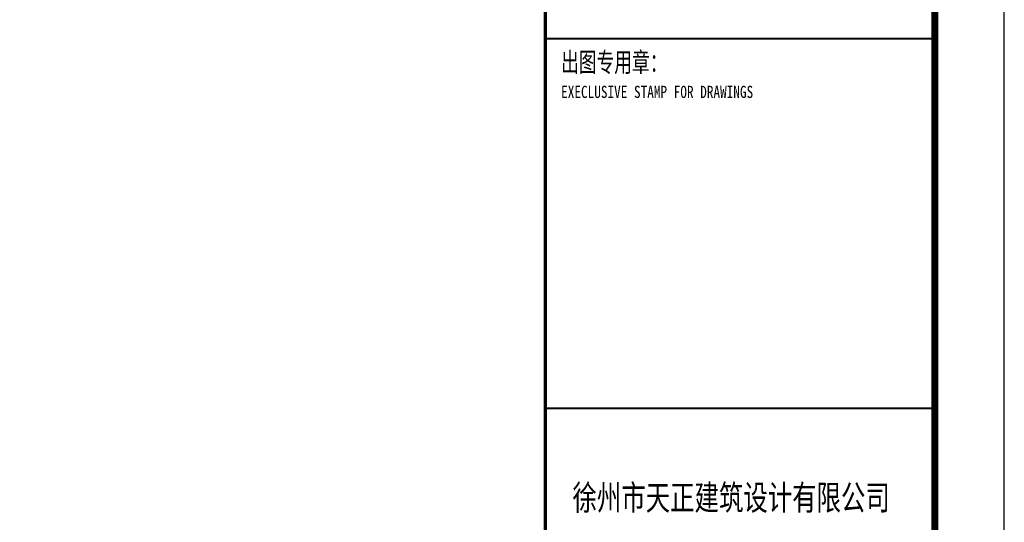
# Model space of a CAD drawing. Extents: x 427948 to 764348, y 274849 to 601549.
# Tile 194 of 212: x 750189 to 764348, y 473687 to 480922. Entities that reach past the tile are written whole.
import ezdxf
from ezdxf.enums import TextEntityAlignment as Align

# ---------------------------------------------------------------- set-up
doc = ezdxf.new("R2010")
doc.units = 0
doc.header["$LTSCALE"] = 1000
doc.header["$MEASUREMENT"] = 0
doc.layers.get('0').update_dxf_attribs({"linetype": 'CONTINUOUS'})
for name, color, linetype in [('PUB_TITLE', 4, 'CONTINUOUS'), ('SHEET_TEXT', 3, 'CONTINUOUS'), ('TK', 7, 'CONTINUOUS')]:
    doc.layers.add(name, color=color, linetype=linetype)
doc.styles.add('-宋体', font='txt', dxfattribs={"width": 0.8})
doc.styles.add('TKHZ1', font='txt', dxfattribs={"width": 0.8})

# ---------------------------------------------------------------- blocks, each defined once
blk = doc.blocks.new('24')
at = {"color": 4}
blk.add_line((-1110889, 145319), (-1110889, 202719), dxfattribs=at)
at = {"layer": 'PUB_TITLE'}
for p, q in [((-1110889, 145319), (-1110889, 202719)), ((-1116489, 166598), (-1110889, 166598))]:
    blk.add_line(p, q, dxfattribs=at)
at = {"layer": 'PUB_TITLE', "linetype": 'Continuous'}
blk.add_lwpolyline([(-1193989, 144319), (-1109889, 144319), (-1109889, 203719), (-1193989, 203719)], close=True, dxfattribs=at)
at = {"layer": 'PUB_TITLE', "linetype": 'Continuous', "const_width": 100}
blk.add_lwpolyline([(-1191489, 145319), (-1110889, 145319), (-1110889, 202719), (-1191489, 202719)], close=True, dxfattribs=at)
at = {"layer": 'PUB_TITLE', "linetype": 'Continuous', "const_width": 80}
blk.add_lwpolyline([(-1110889, 145319), (-1110889, 202719)], dxfattribs=at)
at = {"layer": 'PUB_TITLE'}
for points, const_width in [([(-1116489, 145319), (-1116489, 202719)], 50), ([(-1116489, 171919), (-1110889, 171919)], 29.8), ([(-1116489, 166598), (-1110889, 166598)], 29.8)]:
    blk.add_lwpolyline(points, dxfattribs=dict(at, const_width=const_width))
at = {"layer": 'SHEET_TEXT', "style": '-宋体', "width": 0.75}
blk.add_text('徐州市天正建筑设计有限公司', height=360, dxfattribs=at).set_placement((-1113817, 165133), align=Align.CENTER)
at = {"layer": 'TK', "style": 'TKHZ1'}
for s, height, width, p in [('出图专用章：', 280, 0.7, (-1116262, 171439)), ('EXECLUSIVE STAMP FOR DRAWINGS', 175, 0.8, (-1116262, 171064))]:
    blk.add_text(s, height=height, dxfattribs=dict(at, width=width)).set_placement(p)

msp = doc.modelspace()

# ---------------------------------------------------------------- block references
msp.add_blockref('24', (1874236.9, 308730.5))

doc.saveas('drawing.dxf')
